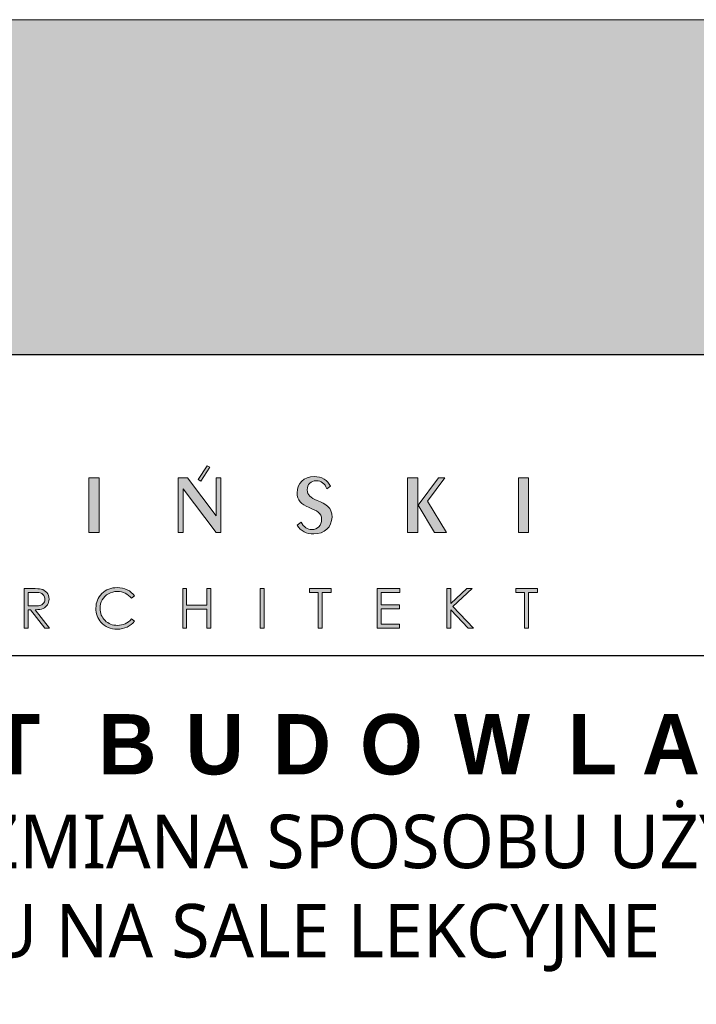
# Model space of a CAD drawing. Header units: millimetres. Extents: x 80301 to 146489, y -78581 to -28273.
# Tile 46 of 135: x 106331 to 106534, y -66002 to -65708. Entities that reach past the tile are written whole.
import ezdxf

# ---------------------------------------------------------------- set-up
doc = ezdxf.new("R2010")
doc.units = ezdxf.units.MM
doc.set_wipeout_variables(frame=1)
doc.layers.get('0').update_dxf_attribs({"lineweight": 0})
for name, color, linetype, lineweight in [('A-opisram.ART', 250, 'Continuous', 0), ('opis..KF', 250, 'Continuous', 15), ('wymiar..KF', 12, 'Continuous', 5)]:
    doc.layers.add(name, color=color, linetype=linetype, lineweight=lineweight)
doc.layers.add('A-pomocram.ART', color=254, linetype='Continuous', lineweight=0, plot=False)
doc.layers.add('A-przekrycieram.ART', color=7, linetype='Continuous', lineweight=0, true_color=0xffffff)
doc.styles.add('ARCH', font='segoeuil.ttf')

# ---------------------------------------------------------------- blocks, each defined once
blk = doc.blocks.new('*U1581')
at = {"layer": 'A-przekrycieram.ART'}
h = blk.add_hatch(color=256, dxfattribs=at)
h.dxf.hatch_style = 1
h.paths.add_polyline_path([(0, 2970), (2100, 2970), (2100, 0), (0, 0)])
h.paths.add_polyline_path([(200, 2870), (2000, 2870), (2000, 100), (200, 100)], flags=16)
at = {"layer": 'A-opisram.ART', "lineweight": 30}
blk.add_lwpolyline([(200, 2870), (2000, 2870), (2000, 100), (200, 100)], close=True, dxfattribs=at)
at = {"layer": 'A-pomocram.ART'}
blk.add_lwpolyline([(0, 2970), (2100, 2970), (2100, 0), (0, 0)], close=True, dxfattribs=at)
blk = doc.blocks.new('A$C3E4B4AA6')
at = {"layer": 'opis..KF', "lineweight": 0}
h = blk.add_hatch(color=256, dxfattribs=at)
h.dxf.hatch_style = 1
edge = h.paths.add_edge_path()
edge.add_spline(control_points=[(450.52, 40.88), (450.52, 40.88), (450.52, 59.11), (450.52, 59.11), (450.52, 59.11), (450.52, 59.11), (448.89, 59.11), (448.89, 59.11), (448.89, 59.11), (448.89, 59.11), (448.89, 46.51), (448.89, 46.51), (448.89, 46.51), (448.89, 46.51), (439.46, 59.11), (439.46, 59.11), (439.46, 59.11), (439.46, 59.11), (436.36, 59.11), (436.36, 59.11), (436.36, 59.11), (436.36, 59.11), (436.36, 40.88), (436.36, 40.88), (436.36, 40.88), (436.36, 40.88), (437.97, 40.88), (437.97, 40.88), (437.97, 40.88), (437.97, 40.88), (437.97, 55.4), (437.97, 55.4), (437.97, 55.4), (437.97, 55.4), (448.89, 40.88), (448.89, 40.88), (448.89, 40.88), (448.89, 40.88), (450.52, 40.88), (450.52, 40.88)], knot_values=[0, 0, 0, 0, 0.090909, 0.090909, 0.090909, 0.091009, 0.181818, 0.181818, 0.181818, 0.181918, 0.272727, 0.272727, 0.272727, 0.272827, 0.363636, 0.363636, 0.363636, 0.363736, 0.454545, 0.454545, 0.454545, 0.454645, 0.545455, 0.545455, 0.545455, 0.545555, 0.636364, 0.636364, 0.636364, 0.636464, 0.727273, 0.727273, 0.727273, 0.727373, 0.818182, 0.818182, 0.818182, 0.818282, 1, 1, 1, 1], degree=3, periodic=0)
edge = h.paths.add_edge_path()
edge.add_spline(control_points=[(443.87, 58.02), (443.87, 58.02), (446.85, 62.62), (446.85, 62.62), (446.85, 62.62), (446.85, 62.62), (445.89, 63.1), (445.89, 63.1), (445.89, 63.1), (445.89, 63.1), (442.91, 58.5), (442.91, 58.5), (442.91, 58.5), (442.91, 58.5), (443.87, 58.02), (443.87, 58.02)], knot_values=[0, 0, 0, 0, 0.2, 0.2, 0.2, 0.2001, 0.4, 0.4, 0.4, 0.4001, 0.6, 0.6, 0.6, 0.6001, 1, 1, 1, 1], degree=3, periodic=0)
h = blk.add_hatch(color=256, dxfattribs=at)
h.dxf.hatch_style = 1
edge = h.paths.add_edge_path()
edge.add_spline(control_points=[(410.03, 40.88), (410.03, 40.88), (410.03, 59.11), (410.03, 59.11), (410.03, 59.11), (410.03, 59.11), (406.69, 59.11), (406.69, 59.11), (406.69, 59.11), (406.69, 59.11), (406.69, 40.88), (406.69, 40.88), (406.69, 40.88), (406.69, 40.88), (410.03, 40.88), (410.03, 40.88)], knot_values=[0, 0, 0, 0, 0.2, 0.2, 0.2, 0.2001, 0.4, 0.4, 0.4, 0.4001, 0.6, 0.6, 0.6, 0.6001, 1, 1, 1, 1], degree=3, periodic=0)
h = blk.add_hatch(color=256, dxfattribs=at)
h.dxf.hatch_style = 1
edge = h.paths.add_edge_path()
edge.add_spline(control_points=[(487.4, 46.07), (487.4, 49.21), (485.45, 50.31), (482.45, 51.6), (482.45, 51.6), (480.41, 52.48), (479.16, 53.28), (479.16, 55.04), (479.16, 55.04), (479.16, 56.87), (480.41, 58.11), (482.16, 58.11), (482.16, 58.11), (483.79, 58.11), (485.04, 57.18), (485.67, 55.45), (485.67, 55.45), (485.67, 55.45), (486.86, 56.26), (486.86, 56.26), (486.86, 56.26), (485.94, 58.33), (483.99, 59.5), (481.48, 59.5), (481.48, 59.5), (478.07, 59.5), (475.8, 57.18), (475.8, 54.09), (475.8, 54.09), (475.8, 51.63), (477.12, 50.31), (479.82, 49.19), (479.82, 49.19), (482.28, 48.19), (483.96, 47.53), (483.96, 45.22), (483.96, 45.22), (483.96, 43.32), (482.65, 41.91), (480.68, 41.91), (480.68, 41.91), (479.29, 41.91), (477.95, 42.76), (477.12, 44.34), (477.12, 44.34), (477.12, 44.34), (475.78, 43.39), (475.78, 43.39), (475.78, 43.39), (477.12, 41.35), (478.9, 40.44), (481.38, 40.44), (481.38, 40.44), (484.84, 40.44), (487.4, 42.78), (487.4, 46.07)], knot_values=[0, 0, 0, 0, 0.066667, 0.066667, 0.066667, 0.066767, 0.133333, 0.133333, 0.133333, 0.133433, 0.2, 0.2, 0.2, 0.2001, 0.266667, 0.266667, 0.266667, 0.266767, 0.333333, 0.333333, 0.333333, 0.333433, 0.4, 0.4, 0.4, 0.4001, 0.466667, 0.466667, 0.466667, 0.466767, 0.533333, 0.533333, 0.533333, 0.533433, 0.6, 0.6, 0.6, 0.6001, 0.666667, 0.666667, 0.666667, 0.666767, 0.733333, 0.733333, 0.733333, 0.733433, 0.8, 0.8, 0.8, 0.8001, 0.866667, 0.866667, 0.866667, 0.866767, 1, 1, 1, 1], degree=3, periodic=0)
h = blk.add_hatch(color=256, dxfattribs=at)
h.dxf.hatch_style = 1
edge = h.paths.add_edge_path()
edge.add_spline(control_points=[(525.43, 40.88), (525.43, 40.88), (519.17, 51.29), (519.17, 51.29), (519.17, 51.29), (519.17, 51.29), (524.87, 59.11), (524.87, 59.11), (524.87, 59.11), (524.87, 59.11), (522.77, 59.11), (522.77, 59.11), (522.77, 59.11), (522.77, 59.11), (516.05, 50.02), (516.05, 50.02), (516.05, 50.02), (516.05, 50.02), (521.43, 40.88), (521.43, 40.88), (521.43, 40.88), (521.43, 40.88), (525.43, 40.88), (525.43, 40.88)], knot_values=[0, 0, 0, 0, 0.142857, 0.142857, 0.142857, 0.142957, 0.285714, 0.285714, 0.285714, 0.285814, 0.428571, 0.428571, 0.428571, 0.428671, 0.571429, 0.571429, 0.571429, 0.571529, 0.714286, 0.714286, 0.714286, 0.714386, 1, 1, 1, 1], degree=3, periodic=0)
edge = h.paths.add_edge_path()
edge.add_spline(control_points=[(515.85, 40.88), (515.85, 40.88), (515.85, 59.11), (515.85, 59.11), (515.85, 59.11), (515.85, 59.11), (512.47, 59.11), (512.47, 59.11), (512.47, 59.11), (512.47, 59.11), (512.47, 40.88), (512.47, 40.88), (512.47, 40.88), (512.47, 40.88), (515.85, 40.88), (515.85, 40.88)], knot_values=[0, 0, 0, 0, 0.2, 0.2, 0.2, 0.2001, 0.4, 0.4, 0.4, 0.4001, 0.6, 0.6, 0.6, 0.6001, 1, 1, 1, 1], degree=3, periodic=0)
h = blk.add_hatch(color=256, dxfattribs=at)
h.dxf.hatch_style = 1
edge = h.paths.add_edge_path()
edge.add_spline(control_points=[(552.64, 40.88), (552.64, 40.88), (552.64, 59.11), (552.64, 59.11), (552.64, 59.11), (552.64, 59.11), (549.3, 59.11), (549.3, 59.11), (549.3, 59.11), (549.3, 59.11), (549.3, 40.88), (549.3, 40.88), (549.3, 40.88), (549.3, 40.88), (552.64, 40.88), (552.64, 40.88)], knot_values=[0, 0, 0, 0, 0.2, 0.2, 0.2, 0.2001, 0.4, 0.4, 0.4, 0.4001, 0.6, 0.6, 0.6, 0.6001, 1, 1, 1, 1], degree=3, periodic=0)
h = blk.add_hatch(color=256, dxfattribs=at)
h.dxf.hatch_style = 1
edge = h.paths.add_edge_path()
edge.add_spline(control_points=[(385.19, 22.31), (385.19, 22.31), (387.81, 22.31), (387.81, 22.31), (387.81, 22.31), (389.27, 22.31), (390.26, 22.25), (390.78, 22.13), (390.78, 22.13), (391.56, 21.96), (392.19, 21.57), (392.68, 20.99), (392.68, 20.99), (393.17, 20.4), (393.42, 19.68), (393.42, 18.82), (393.42, 18.82), (393.42, 18.11), (393.25, 17.48), (392.91, 16.94), (392.91, 16.94), (392.58, 16.4), (392.09, 15.99), (391.47, 15.72), (391.47, 15.72), (390.84, 15.44), (389.98, 15.3), (388.87, 15.29), (388.87, 15.29), (388.87, 15.29), (393.6, 9.18), (393.6, 9.18), (393.6, 9.18), (393.6, 9.18), (391.99, 9.18), (391.99, 9.18), (391.99, 9.18), (391.99, 9.18), (387.26, 15.29), (387.26, 15.29), (387.26, 15.29), (387.26, 15.29), (386.51, 15.29), (386.51, 15.29), (386.51, 15.29), (386.51, 15.29), (386.51, 9.18), (386.51, 9.18), (386.51, 9.18), (386.51, 9.18), (385.19, 9.18), (385.19, 9.18), (385.19, 9.18), (385.19, 9.18), (385.19, 22.31), (385.19, 22.31)], knot_values=[0, 0, 0, 0, 0.066667, 0.066667, 0.066667, 0.066767, 0.133333, 0.133333, 0.133333, 0.133433, 0.2, 0.2, 0.2, 0.2001, 0.266667, 0.266667, 0.266667, 0.266767, 0.333333, 0.333333, 0.333333, 0.333433, 0.4, 0.4, 0.4, 0.4001, 0.466667, 0.466667, 0.466667, 0.466767, 0.533333, 0.533333, 0.533333, 0.533433, 0.6, 0.6, 0.6, 0.6001, 0.666667, 0.666667, 0.666667, 0.666767, 0.733333, 0.733333, 0.733333, 0.733433, 0.8, 0.8, 0.8, 0.8001, 0.866667, 0.866667, 0.866667, 0.866767, 1, 1, 1, 1], degree=3, periodic=0)
edge = h.paths.add_edge_path(flags=16)
edge.add_spline(control_points=[(386.51, 21.03), (386.51, 21.03), (386.51, 16.57), (386.51, 16.57), (386.51, 16.57), (386.51, 16.57), (388.77, 16.55), (388.77, 16.55), (388.77, 16.55), (389.65, 16.55), (390.3, 16.64), (390.72, 16.8), (390.72, 16.8), (391.14, 16.97), (391.47, 17.24), (391.71, 17.6), (391.71, 17.6), (391.94, 17.97), (392.06, 18.37), (392.06, 18.83), (392.06, 18.83), (392.06, 19.27), (391.94, 19.67), (391.7, 20.03), (391.7, 20.03), (391.47, 20.39), (391.15, 20.65), (390.76, 20.8), (390.76, 20.8), (390.38, 20.96), (389.73, 21.03), (388.83, 21.03), (388.83, 21.03), (388.83, 21.03), (386.51, 21.03), (386.51, 21.03)], knot_values=[0, 0, 0, 0, 0.1, 0.1, 0.1, 0.1001, 0.2, 0.2, 0.2, 0.2001, 0.3, 0.3, 0.3, 0.3001, 0.4, 0.4, 0.4, 0.4001, 0.5, 0.5, 0.5, 0.5001, 0.6, 0.6, 0.6, 0.6001, 0.7, 0.7, 0.7, 0.7001, 0.8, 0.8, 0.8, 0.8001, 1, 1, 1, 1], degree=3, periodic=0)
h = blk.add_hatch(color=256, dxfattribs=at)
h.dxf.hatch_style = 1
edge = h.paths.add_edge_path()
edge.add_spline(control_points=[(421.82, 19.89), (421.82, 19.89), (420.79, 19.09), (420.79, 19.09), (420.79, 19.09), (420.22, 19.84), (419.53, 20.4), (418.73, 20.79), (418.73, 20.79), (417.93, 21.17), (417.05, 21.36), (416.09, 21.36), (416.09, 21.36), (415.05, 21.36), (414.08, 21.11), (413.18, 20.61), (413.18, 20.61), (412.29, 20.1), (411.6, 19.43), (411.11, 18.58), (411.11, 18.58), (410.62, 17.73), (410.38, 16.78), (410.38, 15.72), (410.38, 15.72), (410.38, 14.12), (410.92, 12.78), (412.02, 11.71), (412.02, 11.71), (413.12, 10.64), (414.5, 10.1), (416.17, 10.1), (416.17, 10.1), (418.01, 10.1), (419.55, 10.82), (420.79, 12.26), (420.79, 12.26), (420.79, 12.26), (421.82, 11.47), (421.82, 11.47), (421.82, 11.47), (421.17, 10.64), (420.35, 9.99), (419.37, 9.54), (419.37, 9.54), (418.39, 9.08), (417.3, 8.86), (416.09, 8.86), (416.09, 8.86), (413.79, 8.86), (411.98, 9.62), (410.66, 11.15), (410.66, 11.15), (409.54, 12.44), (408.99, 14), (408.99, 15.82), (408.99, 15.82), (408.99, 17.74), (409.66, 19.36), (411.01, 20.67), (411.01, 20.67), (412.36, 21.99), (414.04, 22.64), (416.07, 22.64), (416.07, 22.64), (417.3, 22.64), (418.4, 22.4), (419.39, 21.92), (419.39, 21.92), (420.38, 21.43), (421.19, 20.76), (421.82, 19.89)], knot_values=[0, 0, 0, 0, 0.052632, 0.052632, 0.052632, 0.052732, 0.105263, 0.105263, 0.105263, 0.105363, 0.157895, 0.157895, 0.157895, 0.157995, 0.210526, 0.210526, 0.210526, 0.210626, 0.263158, 0.263158, 0.263158, 0.263258, 0.315789, 0.315789, 0.315789, 0.315889, 0.368421, 0.368421, 0.368421, 0.368521, 0.421053, 0.421053, 0.421053, 0.421153, 0.473684, 0.473684, 0.473684, 0.473784, 0.526316, 0.526316, 0.526316, 0.526416, 0.578947, 0.578947, 0.578947, 0.579047, 0.631579, 0.631579, 0.631579, 0.631679, 0.684211, 0.684211, 0.684211, 0.684311, 0.736842, 0.736842, 0.736842, 0.736942, 0.789474, 0.789474, 0.789474, 0.789574, 0.842105, 0.842105, 0.842105, 0.842205, 0.894737, 0.894737, 0.894737, 0.894837, 1, 1, 1, 1], degree=3, periodic=0)
h = blk.add_hatch(color=256, dxfattribs=at)
h.dxf.hatch_style = 1
edge = h.paths.add_edge_path()
edge.add_spline(control_points=[(437.81, 22.31), (437.81, 22.31), (439.13, 22.31), (439.13, 22.31), (439.13, 22.31), (439.13, 22.31), (439.13, 16.81), (439.13, 16.81), (439.13, 16.81), (439.13, 16.81), (445.82, 16.81), (445.82, 16.81), (445.82, 16.81), (445.82, 16.81), (445.82, 22.31), (445.82, 22.31), (445.82, 22.31), (445.82, 22.31), (447.13, 22.31), (447.13, 22.31), (447.13, 22.31), (447.13, 22.31), (447.13, 9.18), (447.13, 9.18), (447.13, 9.18), (447.13, 9.18), (445.82, 9.18), (445.82, 9.18), (445.82, 9.18), (445.82, 9.18), (445.82, 15.53), (445.82, 15.53), (445.82, 15.53), (445.82, 15.53), (439.13, 15.53), (439.13, 15.53), (439.13, 15.53), (439.13, 15.53), (439.13, 9.18), (439.13, 9.18), (439.13, 9.18), (439.13, 9.18), (437.81, 9.18), (437.81, 9.18), (437.81, 9.18), (437.81, 9.18), (437.81, 22.31), (437.81, 22.31)], knot_values=[0, 0, 0, 0, 0.076923, 0.076923, 0.076923, 0.077023, 0.153846, 0.153846, 0.153846, 0.153946, 0.230769, 0.230769, 0.230769, 0.230869, 0.307692, 0.307692, 0.307692, 0.307792, 0.384615, 0.384615, 0.384615, 0.384715, 0.461538, 0.461538, 0.461538, 0.461638, 0.538462, 0.538462, 0.538462, 0.538562, 0.615385, 0.615385, 0.615385, 0.615485, 0.692308, 0.692308, 0.692308, 0.692408, 0.769231, 0.769231, 0.769231, 0.769331, 0.846154, 0.846154, 0.846154, 0.846254, 1, 1, 1, 1], degree=3, periodic=0)
h = blk.add_hatch(color=256, dxfattribs=at)
h.dxf.hatch_style = 1
edge = h.paths.add_edge_path()
edge.add_spline(control_points=[(463.51, 22.31), (463.51, 22.31), (464.83, 22.31), (464.83, 22.31), (464.83, 22.31), (464.83, 22.31), (464.83, 9.18), (464.83, 9.18), (464.83, 9.18), (464.83, 9.18), (463.51, 9.18), (463.51, 9.18), (463.51, 9.18), (463.51, 9.18), (463.51, 22.31), (463.51, 22.31)], knot_values=[0, 0, 0, 0, 0.2, 0.2, 0.2, 0.2001, 0.4, 0.4, 0.4, 0.4001, 0.6, 0.6, 0.6, 0.6001, 1, 1, 1, 1], degree=3, periodic=0)
h = blk.add_hatch(color=256, dxfattribs=at)
h.dxf.hatch_style = 1
edge = h.paths.add_edge_path()
edge.add_spline(control_points=[(479.91, 21.03), (479.91, 21.03), (479.91, 22.31), (479.91, 22.31), (479.91, 22.31), (479.91, 22.31), (487.09, 22.31), (487.09, 22.31), (487.09, 22.31), (487.09, 22.31), (487.09, 21.03), (487.09, 21.03), (487.09, 21.03), (487.09, 21.03), (484.17, 21.03), (484.17, 21.03), (484.17, 21.03), (484.17, 21.03), (484.17, 9.18), (484.17, 9.18), (484.17, 9.18), (484.17, 9.18), (482.83, 9.18), (482.83, 9.18), (482.83, 9.18), (482.83, 9.18), (482.83, 21.03), (482.83, 21.03), (482.83, 21.03), (482.83, 21.03), (479.91, 21.03), (479.91, 21.03)], knot_values=[0, 0, 0, 0, 0.111111, 0.111111, 0.111111, 0.111211, 0.222222, 0.222222, 0.222222, 0.222322, 0.333333, 0.333333, 0.333333, 0.333433, 0.444444, 0.444444, 0.444444, 0.444544, 0.555556, 0.555556, 0.555556, 0.555656, 0.666667, 0.666667, 0.666667, 0.666767, 0.777778, 0.777778, 0.777778, 0.777878, 1, 1, 1, 1], degree=3, periodic=0)
h = blk.add_hatch(color=256, dxfattribs=at)
h.dxf.hatch_style = 1
edge = h.paths.add_edge_path()
edge.add_spline(control_points=[(502.38, 22.31), (502.38, 22.31), (509.9, 22.31), (509.9, 22.31), (509.9, 22.31), (509.9, 22.31), (509.9, 21.03), (509.9, 21.03), (509.9, 21.03), (509.9, 21.03), (503.7, 21.03), (503.7, 21.03), (503.7, 21.03), (503.7, 21.03), (503.7, 16.92), (503.7, 16.92), (503.7, 16.92), (503.7, 16.92), (509.84, 16.92), (509.84, 16.92), (509.84, 16.92), (509.84, 16.92), (509.84, 15.64), (509.84, 15.64), (509.84, 15.64), (509.84, 15.64), (503.7, 15.64), (503.7, 15.64), (503.7, 15.64), (503.7, 15.64), (503.7, 10.46), (503.7, 10.46), (503.7, 10.46), (503.7, 10.46), (509.84, 10.46), (509.84, 10.46), (509.84, 10.46), (509.84, 10.46), (509.84, 9.18), (509.84, 9.18), (509.84, 9.18), (509.84, 9.18), (502.38, 9.18), (502.38, 9.18), (502.38, 9.18), (502.38, 9.18), (502.38, 22.31), (502.38, 22.31)], knot_values=[0, 0, 0, 0, 0.076923, 0.076923, 0.076923, 0.077023, 0.153846, 0.153846, 0.153846, 0.153946, 0.230769, 0.230769, 0.230769, 0.230869, 0.307692, 0.307692, 0.307692, 0.307792, 0.384615, 0.384615, 0.384615, 0.384715, 0.461538, 0.461538, 0.461538, 0.461638, 0.538462, 0.538462, 0.538462, 0.538562, 0.615385, 0.615385, 0.615385, 0.615485, 0.692308, 0.692308, 0.692308, 0.692408, 0.769231, 0.769231, 0.769231, 0.769331, 0.846154, 0.846154, 0.846154, 0.846254, 1, 1, 1, 1], degree=3, periodic=0)
h = blk.add_hatch(color=256, dxfattribs=at)
h.dxf.hatch_style = 1
edge = h.paths.add_edge_path()
edge.add_spline(control_points=[(525.54, 22.31), (525.54, 22.31), (526.88, 22.31), (526.88, 22.31), (526.88, 22.31), (526.88, 22.31), (526.88, 17.39), (526.88, 17.39), (526.88, 17.39), (526.88, 17.39), (532.14, 22.31), (532.14, 22.31), (532.14, 22.31), (532.14, 22.31), (533.91, 22.31), (533.91, 22.31), (533.91, 22.31), (533.91, 22.31), (527.58, 16.42), (527.58, 16.42), (527.58, 16.42), (527.58, 16.42), (534.4, 9.18), (534.4, 9.18), (534.4, 9.18), (534.4, 9.18), (532.65, 9.18), (532.65, 9.18), (532.65, 9.18), (532.65, 9.18), (526.88, 15.32), (526.88, 15.32), (526.88, 15.32), (526.88, 15.32), (526.88, 9.18), (526.88, 9.18), (526.88, 9.18), (526.88, 9.18), (525.54, 9.18), (525.54, 9.18), (525.54, 9.18), (525.54, 9.18), (525.54, 22.31), (525.54, 22.31)], knot_values=[0, 0, 0, 0, 0.083333, 0.083333, 0.083333, 0.083433, 0.166667, 0.166667, 0.166667, 0.166767, 0.25, 0.25, 0.25, 0.2501, 0.333333, 0.333333, 0.333333, 0.333433, 0.416667, 0.416667, 0.416667, 0.416767, 0.5, 0.5, 0.5, 0.5001, 0.583333, 0.583333, 0.583333, 0.583433, 0.666667, 0.666667, 0.666667, 0.666767, 0.75, 0.75, 0.75, 0.7501, 0.833333, 0.833333, 0.833333, 0.833433, 1, 1, 1, 1], degree=3, periodic=0)
h = blk.add_hatch(color=256, dxfattribs=at)
h.dxf.hatch_style = 1
edge = h.paths.add_edge_path()
edge.add_spline(control_points=[(548.42, 21.03), (548.42, 21.03), (548.42, 22.31), (548.42, 22.31), (548.42, 22.31), (548.42, 22.31), (555.61, 22.31), (555.61, 22.31), (555.61, 22.31), (555.61, 22.31), (555.61, 21.03), (555.61, 21.03), (555.61, 21.03), (555.61, 21.03), (552.68, 21.03), (552.68, 21.03), (552.68, 21.03), (552.68, 21.03), (552.68, 9.18), (552.68, 9.18), (552.68, 9.18), (552.68, 9.18), (551.35, 9.18), (551.35, 9.18), (551.35, 9.18), (551.35, 9.18), (551.35, 21.03), (551.35, 21.03), (551.35, 21.03), (551.35, 21.03), (548.42, 21.03), (548.42, 21.03)], knot_values=[0, 0, 0, 0, 0.111111, 0.111111, 0.111111, 0.111211, 0.222222, 0.222222, 0.222222, 0.222322, 0.333333, 0.333333, 0.333333, 0.333433, 0.444444, 0.444444, 0.444444, 0.444544, 0.555556, 0.555556, 0.555556, 0.555656, 0.666667, 0.666667, 0.666667, 0.666767, 0.777778, 0.777778, 0.777778, 0.777878, 1, 1, 1, 1], degree=3, periodic=0)
at = {"layer": 'opis..KF', "lineweight": 30}
blk.add_lwpolyline([(0, 100), (933, 100), (933, 0), (0, 0)], close=True, dxfattribs=at)
at = {"layer": 'opis..KF', "lineweight": 0}
for points, knots in [([(443.87, 58.02), (443.87, 58.02), (446.85, 62.62), (446.85, 62.62), (446.85, 62.62), (446.85, 62.62), (445.89, 63.1), (445.89, 63.1), (445.89, 63.1), (445.89, 63.1), (442.91, 58.5), (442.91, 58.5), (442.91, 58.5), (442.91, 58.5), (443.87, 58.02), (443.87, 58.02)], [0, 0, 0, 0, 0.2, 0.2, 0.2, 0.2, 0.4, 0.4, 0.4, 0.4, 0.6, 0.6, 0.6, 0.6, 1, 1, 1, 1]), ([(410.03, 40.88), (410.03, 40.88), (410.03, 59.11), (410.03, 59.11), (410.03, 59.11), (410.03, 59.11), (406.69, 59.11), (406.69, 59.11), (406.69, 59.11), (406.69, 59.11), (406.69, 40.88), (406.69, 40.88), (406.69, 40.88), (406.69, 40.88), (410.03, 40.88), (410.03, 40.88)], [0, 0, 0, 0, 0.2, 0.2, 0.2, 0.2, 0.4, 0.4, 0.4, 0.4, 0.6, 0.6, 0.6, 0.6, 1, 1, 1, 1]), ([(450.52, 40.88), (450.52, 40.88), (450.52, 59.11), (450.52, 59.11), (450.52, 59.11), (450.52, 59.11), (448.89, 59.11), (448.89, 59.11), (448.89, 59.11), (448.89, 59.11), (448.89, 46.51), (448.89, 46.51), (448.89, 46.51), (448.89, 46.51), (439.46, 59.11), (439.46, 59.11), (439.46, 59.11), (439.46, 59.11), (436.36, 59.11), (436.36, 59.11), (436.36, 59.11), (436.36, 59.11), (436.36, 40.88), (436.36, 40.88), (436.36, 40.88), (436.36, 40.88), (437.97, 40.88), (437.97, 40.88), (437.97, 40.88), (437.97, 40.88), (437.97, 55.4), (437.97, 55.4), (437.97, 55.4), (437.97, 55.4), (448.89, 40.88), (448.89, 40.88), (448.89, 40.88), (448.89, 40.88), (450.52, 40.88), (450.52, 40.88)], [0, 0, 0, 0, 0.090909, 0.090909, 0.090909, 0.090909, 0.181818, 0.181818, 0.181818, 0.181818, 0.272727, 0.272727, 0.272727, 0.272727, 0.363636, 0.363636, 0.363636, 0.363636, 0.454545, 0.454545, 0.454545, 0.454545, 0.545455, 0.545455, 0.545455, 0.545455, 0.636364, 0.636364, 0.636364, 0.636364, 0.727273, 0.727273, 0.727273, 0.727273, 0.818182, 0.818182, 0.818182, 0.818182, 1, 1, 1, 1]), ([(487.4, 46.07), (487.4, 49.21), (485.45, 50.31), (482.45, 51.6), (482.45, 51.6), (480.41, 52.48), (479.16, 53.28), (479.16, 55.04), (479.16, 55.04), (479.16, 56.87), (480.41, 58.11), (482.16, 58.11), (482.16, 58.11), (483.79, 58.11), (485.04, 57.18), (485.67, 55.45), (485.67, 55.45), (485.67, 55.45), (486.86, 56.26), (486.86, 56.26), (486.86, 56.26), (485.94, 58.33), (483.99, 59.5), (481.48, 59.5), (481.48, 59.5), (478.07, 59.5), (475.8, 57.18), (475.8, 54.09), (475.8, 54.09), (475.8, 51.63), (477.12, 50.31), (479.82, 49.19), (479.82, 49.19), (482.28, 48.19), (483.96, 47.53), (483.96, 45.22), (483.96, 45.22), (483.96, 43.32), (482.65, 41.91), (480.68, 41.91), (480.68, 41.91), (479.29, 41.91), (477.95, 42.76), (477.12, 44.34), (477.12, 44.34), (477.12, 44.34), (475.78, 43.39), (475.78, 43.39), (475.78, 43.39), (477.12, 41.35), (478.9, 40.44), (481.38, 40.44), (481.38, 40.44), (484.84, 40.44), (487.4, 42.78), (487.4, 46.07)], [0, 0, 0, 0, 0.066667, 0.066667, 0.066667, 0.066667, 0.133333, 0.133333, 0.133333, 0.133333, 0.2, 0.2, 0.2, 0.2, 0.266667, 0.266667, 0.266667, 0.266667, 0.333333, 0.333333, 0.333333, 0.333333, 0.4, 0.4, 0.4, 0.4, 0.466667, 0.466667, 0.466667, 0.466667, 0.533333, 0.533333, 0.533333, 0.533333, 0.6, 0.6, 0.6, 0.6, 0.666667, 0.666667, 0.666667, 0.666667, 0.733333, 0.733333, 0.733333, 0.733333, 0.8, 0.8, 0.8, 0.8, 0.866667, 0.866667, 0.866667, 0.866667, 1, 1, 1, 1]), ([(515.85, 40.88), (515.85, 40.88), (515.85, 59.11), (515.85, 59.11), (515.85, 59.11), (515.85, 59.11), (512.47, 59.11), (512.47, 59.11), (512.47, 59.11), (512.47, 59.11), (512.47, 40.88), (512.47, 40.88), (512.47, 40.88), (512.47, 40.88), (515.85, 40.88), (515.85, 40.88)], [0, 0, 0, 0, 0.2, 0.2, 0.2, 0.2, 0.4, 0.4, 0.4, 0.4, 0.6, 0.6, 0.6, 0.6, 1, 1, 1, 1]), ([(525.43, 40.88), (525.43, 40.88), (519.17, 51.29), (519.17, 51.29), (519.17, 51.29), (519.17, 51.29), (524.87, 59.11), (524.87, 59.11), (524.87, 59.11), (524.87, 59.11), (522.77, 59.11), (522.77, 59.11), (522.77, 59.11), (522.77, 59.11), (516.05, 50.02), (516.05, 50.02), (516.05, 50.02), (516.05, 50.02), (521.43, 40.88), (521.43, 40.88), (521.43, 40.88), (521.43, 40.88), (525.43, 40.88), (525.43, 40.88)], [0, 0, 0, 0, 0.142857, 0.142857, 0.142857, 0.142857, 0.285714, 0.285714, 0.285714, 0.285714, 0.428571, 0.428571, 0.428571, 0.428571, 0.571429, 0.571429, 0.571429, 0.571429, 0.714286, 0.714286, 0.714286, 0.714286, 1, 1, 1, 1]), ([(552.64, 40.88), (552.64, 40.88), (552.64, 59.11), (552.64, 59.11), (552.64, 59.11), (552.64, 59.11), (549.3, 59.11), (549.3, 59.11), (549.3, 59.11), (549.3, 59.11), (549.3, 40.88), (549.3, 40.88), (549.3, 40.88), (549.3, 40.88), (552.64, 40.88), (552.64, 40.88)], [0, 0, 0, 0, 0.2, 0.2, 0.2, 0.2, 0.4, 0.4, 0.4, 0.4, 0.6, 0.6, 0.6, 0.6, 1, 1, 1, 1]), ([(385.19, 22.31), (385.19, 22.31), (387.81, 22.31), (387.81, 22.31), (387.81, 22.31), (389.27, 22.31), (390.26, 22.25), (390.78, 22.13), (390.78, 22.13), (391.56, 21.96), (392.19, 21.57), (392.68, 20.99), (392.68, 20.99), (393.17, 20.4), (393.42, 19.68), (393.42, 18.82), (393.42, 18.82), (393.42, 18.11), (393.25, 17.48), (392.91, 16.94), (392.91, 16.94), (392.58, 16.4), (392.09, 15.99), (391.47, 15.72), (391.47, 15.72), (390.84, 15.44), (389.98, 15.3), (388.87, 15.29), (388.87, 15.29), (388.87, 15.29), (393.6, 9.18), (393.6, 9.18), (393.6, 9.18), (393.6, 9.18), (391.99, 9.18), (391.99, 9.18), (391.99, 9.18), (391.99, 9.18), (387.26, 15.29), (387.26, 15.29), (387.26, 15.29), (387.26, 15.29), (386.51, 15.29), (386.51, 15.29), (386.51, 15.29), (386.51, 15.29), (386.51, 9.18), (386.51, 9.18), (386.51, 9.18), (386.51, 9.18), (385.19, 9.18), (385.19, 9.18), (385.19, 9.18), (385.19, 9.18), (385.19, 22.31), (385.19, 22.31)], [0, 0, 0, 0, 0.066667, 0.066667, 0.066667, 0.066667, 0.133333, 0.133333, 0.133333, 0.133333, 0.2, 0.2, 0.2, 0.2, 0.266667, 0.266667, 0.266667, 0.266667, 0.333333, 0.333333, 0.333333, 0.333333, 0.4, 0.4, 0.4, 0.4, 0.466667, 0.466667, 0.466667, 0.466667, 0.533333, 0.533333, 0.533333, 0.533333, 0.6, 0.6, 0.6, 0.6, 0.666667, 0.666667, 0.666667, 0.666667, 0.733333, 0.733333, 0.733333, 0.733333, 0.8, 0.8, 0.8, 0.8, 0.866667, 0.866667, 0.866667, 0.866667, 1, 1, 1, 1]), ([(386.51, 21.03), (386.51, 21.03), (386.51, 16.57), (386.51, 16.57), (386.51, 16.57), (386.51, 16.57), (388.77, 16.55), (388.77, 16.55), (388.77, 16.55), (389.65, 16.55), (390.3, 16.64), (390.72, 16.8), (390.72, 16.8), (391.14, 16.97), (391.47, 17.24), (391.71, 17.6), (391.71, 17.6), (391.94, 17.97), (392.06, 18.37), (392.06, 18.83), (392.06, 18.83), (392.06, 19.27), (391.94, 19.67), (391.7, 20.03), (391.7, 20.03), (391.47, 20.39), (391.15, 20.65), (390.76, 20.8), (390.76, 20.8), (390.38, 20.96), (389.73, 21.03), (388.83, 21.03), (388.83, 21.03), (388.83, 21.03), (386.51, 21.03), (386.51, 21.03)], [0, 0, 0, 0, 0.1, 0.1, 0.1, 0.1, 0.2, 0.2, 0.2, 0.2, 0.3, 0.3, 0.3, 0.3, 0.4, 0.4, 0.4, 0.4, 0.5, 0.5, 0.5, 0.5, 0.6, 0.6, 0.6, 0.6, 0.7, 0.7, 0.7, 0.7, 0.8, 0.8, 0.8, 0.8, 1, 1, 1, 1]), ([(421.82, 19.89), (421.82, 19.89), (420.79, 19.09), (420.79, 19.09), (420.79, 19.09), (420.22, 19.84), (419.53, 20.4), (418.73, 20.79), (418.73, 20.79), (417.93, 21.17), (417.05, 21.36), (416.09, 21.36), (416.09, 21.36), (415.05, 21.36), (414.08, 21.11), (413.18, 20.61), (413.18, 20.61), (412.29, 20.1), (411.6, 19.43), (411.11, 18.58), (411.11, 18.58), (410.62, 17.73), (410.38, 16.78), (410.38, 15.72), (410.38, 15.72), (410.38, 14.12), (410.92, 12.78), (412.02, 11.71), (412.02, 11.71), (413.12, 10.64), (414.5, 10.1), (416.17, 10.1), (416.17, 10.1), (418.01, 10.1), (419.55, 10.82), (420.79, 12.26), (420.79, 12.26), (420.79, 12.26), (421.82, 11.47), (421.82, 11.47), (421.82, 11.47), (421.17, 10.64), (420.35, 9.99), (419.37, 9.54), (419.37, 9.54), (418.39, 9.08), (417.3, 8.86), (416.09, 8.86), (416.09, 8.86), (413.79, 8.86), (411.98, 9.62), (410.66, 11.15), (410.66, 11.15), (409.54, 12.44), (408.99, 14), (408.99, 15.82), (408.99, 15.82), (408.99, 17.74), (409.66, 19.36), (411.01, 20.67), (411.01, 20.67), (412.36, 21.99), (414.04, 22.64), (416.07, 22.64), (416.07, 22.64), (417.3, 22.64), (418.4, 22.4), (419.39, 21.92), (419.39, 21.92), (420.38, 21.43), (421.19, 20.76), (421.82, 19.89)], [0, 0, 0, 0, 0.052632, 0.052632, 0.052632, 0.052632, 0.105263, 0.105263, 0.105263, 0.105263, 0.157895, 0.157895, 0.157895, 0.157895, 0.210526, 0.210526, 0.210526, 0.210526, 0.263158, 0.263158, 0.263158, 0.263158, 0.315789, 0.315789, 0.315789, 0.315789, 0.368421, 0.368421, 0.368421, 0.368421, 0.421053, 0.421053, 0.421053, 0.421053, 0.473684, 0.473684, 0.473684, 0.473684, 0.526316, 0.526316, 0.526316, 0.526316, 0.578947, 0.578947, 0.578947, 0.578947, 0.631579, 0.631579, 0.631579, 0.631579, 0.684211, 0.684211, 0.684211, 0.684211, 0.736842, 0.736842, 0.736842, 0.736842, 0.789474, 0.789474, 0.789474, 0.789474, 0.842105, 0.842105, 0.842105, 0.842105, 0.894737, 0.894737, 0.894737, 0.894737, 1, 1, 1, 1]), ([(437.81, 22.31), (437.81, 22.31), (439.13, 22.31), (439.13, 22.31), (439.13, 22.31), (439.13, 22.31), (439.13, 16.81), (439.13, 16.81), (439.13, 16.81), (439.13, 16.81), (445.82, 16.81), (445.82, 16.81), (445.82, 16.81), (445.82, 16.81), (445.82, 22.31), (445.82, 22.31), (445.82, 22.31), (445.82, 22.31), (447.13, 22.31), (447.13, 22.31), (447.13, 22.31), (447.13, 22.31), (447.13, 9.18), (447.13, 9.18), (447.13, 9.18), (447.13, 9.18), (445.82, 9.18), (445.82, 9.18), (445.82, 9.18), (445.82, 9.18), (445.82, 15.53), (445.82, 15.53), (445.82, 15.53), (445.82, 15.53), (439.13, 15.53), (439.13, 15.53), (439.13, 15.53), (439.13, 15.53), (439.13, 9.18), (439.13, 9.18), (439.13, 9.18), (439.13, 9.18), (437.81, 9.18), (437.81, 9.18), (437.81, 9.18), (437.81, 9.18), (437.81, 22.31), (437.81, 22.31)], [0, 0, 0, 0, 0.076923, 0.076923, 0.076923, 0.076923, 0.153846, 0.153846, 0.153846, 0.153846, 0.230769, 0.230769, 0.230769, 0.230769, 0.307692, 0.307692, 0.307692, 0.307692, 0.384615, 0.384615, 0.384615, 0.384615, 0.461538, 0.461538, 0.461538, 0.461538, 0.538462, 0.538462, 0.538462, 0.538462, 0.615385, 0.615385, 0.615385, 0.615385, 0.692308, 0.692308, 0.692308, 0.692308, 0.769231, 0.769231, 0.769231, 0.769231, 0.846154, 0.846154, 0.846154, 0.846154, 1, 1, 1, 1]), ([(463.51, 22.31), (463.51, 22.31), (464.83, 22.31), (464.83, 22.31), (464.83, 22.31), (464.83, 22.31), (464.83, 9.18), (464.83, 9.18), (464.83, 9.18), (464.83, 9.18), (463.51, 9.18), (463.51, 9.18), (463.51, 9.18), (463.51, 9.18), (463.51, 22.31), (463.51, 22.31)], [0, 0, 0, 0, 0.2, 0.2, 0.2, 0.2, 0.4, 0.4, 0.4, 0.4, 0.6, 0.6, 0.6, 0.6, 1, 1, 1, 1]), ([(479.91, 21.03), (479.91, 21.03), (479.91, 22.31), (479.91, 22.31), (479.91, 22.31), (479.91, 22.31), (487.09, 22.31), (487.09, 22.31), (487.09, 22.31), (487.09, 22.31), (487.09, 21.03), (487.09, 21.03), (487.09, 21.03), (487.09, 21.03), (484.17, 21.03), (484.17, 21.03), (484.17, 21.03), (484.17, 21.03), (484.17, 9.18), (484.17, 9.18), (484.17, 9.18), (484.17, 9.18), (482.83, 9.18), (482.83, 9.18), (482.83, 9.18), (482.83, 9.18), (482.83, 21.03), (482.83, 21.03), (482.83, 21.03), (482.83, 21.03), (479.91, 21.03), (479.91, 21.03)], [0, 0, 0, 0, 0.111111, 0.111111, 0.111111, 0.111111, 0.222222, 0.222222, 0.222222, 0.222222, 0.333333, 0.333333, 0.333333, 0.333333, 0.444444, 0.444444, 0.444444, 0.444444, 0.555556, 0.555556, 0.555556, 0.555556, 0.666667, 0.666667, 0.666667, 0.666667, 0.777778, 0.777778, 0.777778, 0.777778, 1, 1, 1, 1]), ([(502.38, 22.31), (502.38, 22.31), (509.9, 22.31), (509.9, 22.31), (509.9, 22.31), (509.9, 22.31), (509.9, 21.03), (509.9, 21.03), (509.9, 21.03), (509.9, 21.03), (503.7, 21.03), (503.7, 21.03), (503.7, 21.03), (503.7, 21.03), (503.7, 16.92), (503.7, 16.92), (503.7, 16.92), (503.7, 16.92), (509.84, 16.92), (509.84, 16.92), (509.84, 16.92), (509.84, 16.92), (509.84, 15.64), (509.84, 15.64), (509.84, 15.64), (509.84, 15.64), (503.7, 15.64), (503.7, 15.64), (503.7, 15.64), (503.7, 15.64), (503.7, 10.46), (503.7, 10.46), (503.7, 10.46), (503.7, 10.46), (509.84, 10.46), (509.84, 10.46), (509.84, 10.46), (509.84, 10.46), (509.84, 9.18), (509.84, 9.18), (509.84, 9.18), (509.84, 9.18), (502.38, 9.18), (502.38, 9.18), (502.38, 9.18), (502.38, 9.18), (502.38, 22.31), (502.38, 22.31)], [0, 0, 0, 0, 0.076923, 0.076923, 0.076923, 0.076923, 0.153846, 0.153846, 0.153846, 0.153846, 0.230769, 0.230769, 0.230769, 0.230769, 0.307692, 0.307692, 0.307692, 0.307692, 0.384615, 0.384615, 0.384615, 0.384615, 0.461538, 0.461538, 0.461538, 0.461538, 0.538462, 0.538462, 0.538462, 0.538462, 0.615385, 0.615385, 0.615385, 0.615385, 0.692308, 0.692308, 0.692308, 0.692308, 0.769231, 0.769231, 0.769231, 0.769231, 0.846154, 0.846154, 0.846154, 0.846154, 1, 1, 1, 1]), ([(525.54, 22.31), (525.54, 22.31), (526.88, 22.31), (526.88, 22.31), (526.88, 22.31), (526.88, 22.31), (526.88, 17.39), (526.88, 17.39), (526.88, 17.39), (526.88, 17.39), (532.14, 22.31), (532.14, 22.31), (532.14, 22.31), (532.14, 22.31), (533.91, 22.31), (533.91, 22.31), (533.91, 22.31), (533.91, 22.31), (527.58, 16.42), (527.58, 16.42), (527.58, 16.42), (527.58, 16.42), (534.4, 9.18), (534.4, 9.18), (534.4, 9.18), (534.4, 9.18), (532.65, 9.18), (532.65, 9.18), (532.65, 9.18), (532.65, 9.18), (526.88, 15.32), (526.88, 15.32), (526.88, 15.32), (526.88, 15.32), (526.88, 9.18), (526.88, 9.18), (526.88, 9.18), (526.88, 9.18), (525.54, 9.18), (525.54, 9.18), (525.54, 9.18), (525.54, 9.18), (525.54, 22.31), (525.54, 22.31)], [0, 0, 0, 0, 0.083333, 0.083333, 0.083333, 0.083333, 0.166667, 0.166667, 0.166667, 0.166667, 0.25, 0.25, 0.25, 0.25, 0.333333, 0.333333, 0.333333, 0.333333, 0.416667, 0.416667, 0.416667, 0.416667, 0.5, 0.5, 0.5, 0.5, 0.583333, 0.583333, 0.583333, 0.583333, 0.666667, 0.666667, 0.666667, 0.666667, 0.75, 0.75, 0.75, 0.75, 0.833333, 0.833333, 0.833333, 0.833333, 1, 1, 1, 1]), ([(548.42, 21.03), (548.42, 21.03), (548.42, 22.31), (548.42, 22.31), (548.42, 22.31), (548.42, 22.31), (555.61, 22.31), (555.61, 22.31), (555.61, 22.31), (555.61, 22.31), (555.61, 21.03), (555.61, 21.03), (555.61, 21.03), (555.61, 21.03), (552.68, 21.03), (552.68, 21.03), (552.68, 21.03), (552.68, 21.03), (552.68, 9.18), (552.68, 9.18), (552.68, 9.18), (552.68, 9.18), (551.35, 9.18), (551.35, 9.18), (551.35, 9.18), (551.35, 9.18), (551.35, 21.03), (551.35, 21.03), (551.35, 21.03), (551.35, 21.03), (548.42, 21.03), (548.42, 21.03)], [0, 0, 0, 0, 0.111111, 0.111111, 0.111111, 0.111111, 0.222222, 0.222222, 0.222222, 0.222222, 0.333333, 0.333333, 0.333333, 0.333333, 0.444444, 0.444444, 0.444444, 0.444444, 0.555556, 0.555556, 0.555556, 0.555556, 0.666667, 0.666667, 0.666667, 0.666667, 0.777778, 0.777778, 0.777778, 0.777778, 1, 1, 1, 1])]:
    blk.add_open_spline(points, degree=3, knots=knots, dxfattribs=at)

msp = doc.modelspace()

# ---------------------------------------------------------------- wipeouts: each hides what was drawn before it
at = {"linetype": 'ByBlock'}
msp.add_wipeout([(105025.66, -65807.59), (106825.66, -65807.59), (106825.66, -66438.84), (105025.66, -66438.84)], dxfattribs=at).dxf.layer = 'wymiar..KF'

# ---------------------------------------------------------------- next in the draw order: linework, layer by layer
at = {"layer": 'opis..KF'}
msp.add_lwpolyline([(106826.52, -65897.59), (105985.96, -65897.59), (105985.96, -66010.09), (106826.52, -66010.09)], close=True, dxfattribs=at)

# ---------------------------------------------------------------- next in the draw order: block references
msp.add_blockref('*U1581', (104825.66, -68677.59))
at = {"layer": 'opis..KF', "xscale": 0.8999999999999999, "yscale": 0.8999999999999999, "zscale": 0.8999999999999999}
msp.add_blockref('A$C3E4B4AA6', (105985.96, -65897.59), dxfattribs=at)

# ---------------------------------------------------------------- next in the draw order: texts
at = {"layer": 'opis..KF', "insert": (106383.85, -65953.48), "char_height": 18, "width": 909.6583, "attachment_point": 5, "style": 'ARCH'}
msp.add_mtext('\\A1;{\\fCentury Gothic|b1|i0|c238|p34;\\T1.5;PROJEKT BUDOWLANY\\P\\fSegoe UI Light|b0|i0|c238|p34;\\H0.88889x;\\T1;PRZEBUDOWA ORAZ ZMIANA SPOSOBU UŻYTKOWANIA \\PSTRYCHU NA SALE LEKCYJNE}', dxfattribs=at)

doc.saveas('drawing.dxf')
